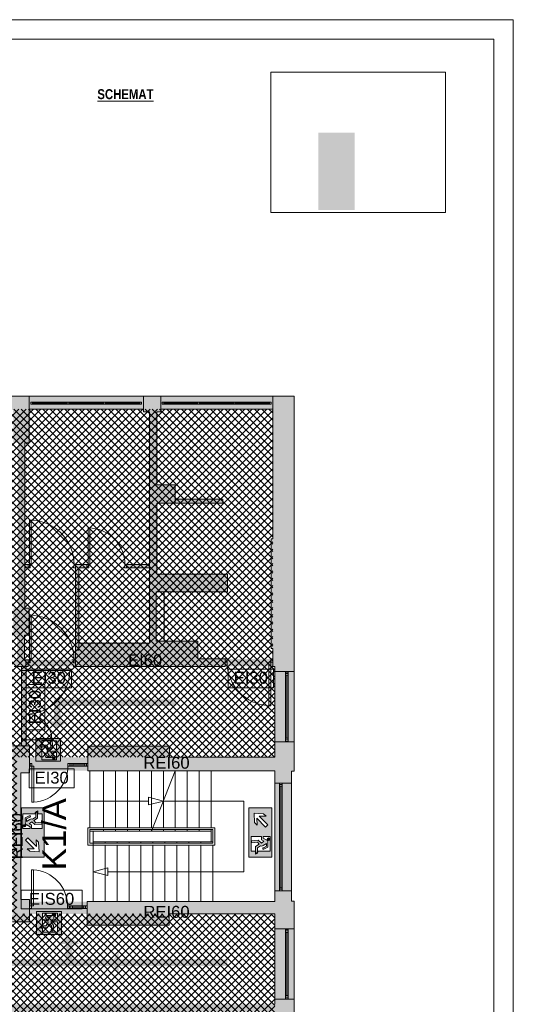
# Paper-space layout 'AP-08 STREFY POŻAROWE I EWAKUACJA - PIĘTRO 6' of a CAD drawing. Header units: millimetres. Extents: x 0 to 594, y 0 to 450.
# Tile 14 of 14: x 470 to 594, y 202 to 450. Entities that reach past the tile are written whole.
import ezdxf
from ezdxf.xclip import XClip

# ---------------------------------------------------------------- set-up
doc = ezdxf.new("R2010")
doc.units = ezdxf.units.MM
doc.header["$MEASUREMENT"] = 0
doc.header["$XCLIPFRAME"] = 0
for name, color, linetype, lineweight in [('A_Arkusz_Nr_pióra__1', 7, 'Continuous', 20), ('A_ewakuacja_Nr_pióra__4', 94, 'Continuous', 18), ('A_niewidoczne_Nr_pióra__1', 7, 'Continuous', 20), ('A_podkład_Nr_pióra__2', 8, 'Continuous', 13), ('A_ppoż proj_Nr_pióra__1', 7, 'Continuous', 20), ('A_ppoż proj_Nr_pióra__4', 94, 'Continuous', 18), ('A_ppoż proj_Nr_pióra__81', 2, 'Continuous', 5)]:
    doc.layers.add(name, color=color, linetype=linetype, lineweight=lineweight)
for name, color, linetype, lineweight, true_color in [('A_ewakuacja_Nr_pióra__104', 7, 'Continuous', 5, 0x006532), ('A_podkład_Nr_pióra__254', 7, 'Continuous', 5, 0xfdfdfd), ('A_ppoż proj_Nr_pióra__104', 7, 'Continuous', 5, 0x006532), ('A_ppoż proj_Nr_pióra__31', 7, 'Continuous', 5, 0xfecb65), ('A_ppoż proj_Nr_pióra__6', 7, 'Continuous', 13, 0x9f9fff), ('A_ppoż proj_Nr_pióra__70', 7, 'Continuous', 5, 0x65fe00)]:
    doc.layers.add(name, color=color, linetype=linetype, lineweight=lineweight, true_color=true_color)
doc.layers.add('A_podrys', color=7, linetype='Continuous')
doc.styles.add('STYL_AUTOMATYCZNY_1', font='arial.ttf')
doc.styles.add('STYL_AUTOMATYCZNY_5', font='ARIALN.TTF')
picture_1 = doc.add_image_def('image1.png', size_in_pixel=(341, 274))

# ---------------------------------------------------------------- blocks, each defined once
blk = doc.blocks.new('Rysunek_1_1', base_point=(-1569.28, -182.96))
at = {"layer": 'A_ewakuacja_Nr_pióra__104', "linetype": 'Continuous', "lineweight": 0, "true_color": 0x004c26}
h = blk.add_hatch(color=118, dxfattribs=at)
h.paths.add_polyline_path([(479.81, 262.97), (479.81, 268.72), (473.57, 268.72), (473.57, 262.97)])
h.paths.add_polyline_path([(477.62, 265.53), (477.62, 264.93), (477.15, 265.56), (477.83, 266.36), (477.7, 268.13), (477.22, 268.13), (477.36, 266.58), (476.83, 266.13), (476.24, 267.03), (474.81, 267.03), (474.93, 266.57), (475.92, 266.57), (476.48, 265.78, 0.230447), (476.44, 265.29), (476.54, 265.11), (477.03, 264.27), (476.36, 264.27), (475.97, 265.09), (475.57, 265.09), (476.08, 263.94), (477.51, 263.94, 0.414214), (477.92, 264.35), (477.92, 265.15), (478.81, 265.15), (478.81, 263.33), (475.1, 263.33), (475.1, 266.45), (474.84, 266.45), (474.66, 267.11), (475.1, 267.11), (475.1, 268.16), (478.81, 268.16), (478.81, 265.53)], flags=0)
for points in [[(477.99, 263.47, 1), (478.2, 264.09, 1)], [(470.62, 247.02, 1), (470.91, 246.43, 1)], [(532.41, 243, 1), (532.13, 243.59, 1)], [(478.19, 224.54, 1), (478.4, 223.92, 1)]]:
    blk.add_hatch(color=118, dxfattribs=at).paths.add_polyline_path(points)
h = blk.add_hatch(color=118, dxfattribs=at)
h.paths.add_polyline_path([(475.7, 251.26), (469.96, 251.26), (469.96, 245.01), (475.7, 245.01)])
h.paths.add_polyline_path([(470.31, 246.01), (470.31, 249.73), (473.44, 249.73), (473.44, 249.99, -0.24241), (474.09, 250.46), (474.09, 249.73), (475.14, 249.73), (475.14, 246.01), (472.52, 246.01), (472.52, 246.9), (471.91, 247.2), (472.55, 247.67), (473.35, 246.99), (475.11, 247.12), (475.11, 247.61), (473.56, 247.46), (473.11, 247.99), (474.02, 248.59), (474.02, 250.24, 0.304489), (473.55, 249.89), (473.55, 248.9), (472.76, 248.35, 0.230447), (472.27, 248.39), (472.09, 248.28), (471.25, 247.8), (471.25, 248.46), (472.08, 248.85, 1.14772), (471.93, 249.18), (470.92, 248.74), (470.92, 247.31, 0.414214), (471.34, 246.9), (472.13, 246.45), (472.13, 246.01)], flags=0)
h = blk.add_hatch(color=118, dxfattribs=at)
h.paths.add_polyline_path([(527.33, 251.26), (527.33, 245.01), (533.08, 245.01), (533.08, 251.26)])
h.paths.add_polyline_path([(528.74, 247.49), (528.63, 249.86), (530.99, 249.75), (531.65, 249.09), (529.88, 249.16), (532.09, 246.95), (531.52, 246.38), (529.3, 248.58), (529.38, 246.85)], flags=0)
h = blk.add_hatch(color=118, dxfattribs=at)
h.paths.add_polyline_path([(475.7, 238.76), (475.7, 245.01), (469.96, 245.01), (469.96, 238.76)])
h.paths.add_polyline_path([(474.29, 242.53), (474.4, 240.16), (472.04, 240.27), (471.39, 240.92), (473.16, 240.86), (470.95, 243.07), (471.52, 243.64), (473.73, 241.43), (473.65, 243.17)], flags=0)
h = blk.add_hatch(color=118, dxfattribs=at)
h.paths.add_polyline_path([(527.33, 238.76), (533.08, 238.76), (533.08, 245.01), (527.33, 245.01)])
h.paths.add_polyline_path([(532.72, 244.01), (532.72, 240.29), (529.6, 240.29), (529.6, 240.03, -0.24241), (528.94, 239.55), (528.94, 240.29), (527.89, 240.29), (527.89, 244), (530.52, 244), (530.52, 243.11), (531.12, 242.81), (530.49, 242.35), (529.69, 243.03), (527.93, 242.9), (527.93, 242.41), (529.47, 242.55), (529.92, 242.03), (529.02, 241.43), (529.02, 239.78, 0.304489), (529.49, 240.13), (529.49, 241.12), (530.27, 241.67, 0.230447), (530.77, 241.63), (530.94, 241.73), (531.79, 242.22), (531.79, 241.56), (530.96, 241.17, 1.14772), (531.11, 240.83), (532.11, 241.28), (532.11, 242.71, 0.414214), (531.7, 243.12), (530.9, 243.56), (530.9, 244.01)], flags=0)
h = blk.add_hatch(color=118, dxfattribs=at)
h.paths.add_polyline_path([(480.01, 225.04), (473.76, 225.04), (473.76, 219.3), (480.01, 219.3)])
h.paths.add_polyline_path([(477.81, 222.48), (479.01, 222.48), (479.01, 219.86), (475.29, 219.86), (475.29, 220.91), (474.86, 220.91), (475.03, 221.56), (475.29, 221.56), (475.29, 224.69), (479.01, 224.69), (479.01, 222.87), (478.12, 222.87), (478.12, 223.66, 0.414214), (477.71, 224.08), (476.28, 224.08), (475.77, 222.92), (476.17, 222.92), (476.56, 223.75), (477.22, 223.75), (476.73, 222.9), (476.63, 222.73, 0.230447), (476.67, 222.24), (476.12, 221.45), (475.13, 221.45), (475, 220.98), (476.43, 220.98), (477.03, 221.89), (477.55, 221.43), (477.41, 219.89), (477.9, 219.89), (478.03, 221.65), (477.35, 222.45), (477.81, 223.08)], flags=0)
at = {"layer": 'A_podkład_Nr_pióra__254', "linetype": 'Continuous', "lineweight": 5, "true_color": 0xfdfdfd}
h = blk.add_hatch(color=7, dxfattribs=at)
h.paths.add_polyline_path([(70.72, 355.07), (70.72, 268.67), (70.72, 260.47), (71.92, 260.47), (71.92, 230.27), (71.92, 228.02), (70.72, 228.02), (70.72, 203.02), (70.72, 136.57), (70.72, 133.27), (538.72, 133.27), (538.72, 199.87), (538.72, 220.67), (538.72, 227.67), (538.02, 227.67), (538.02, 230.27), (538.02, 257.47), (538.02, 260.47), (538.72, 260.47), (538.72, 267.87), (538.72, 285.57), (538.72, 288.77), (538.72, 291.37), (538.72, 319.07), (538.72, 355.07), (402.02, 355.07), (339.92, 355.07), (335.62, 355.07), (274.22, 355.07), (270.02, 355.07), (241.32, 355.07), (236.62, 355.07), (208.02, 355.07), (203.62, 355.07), (196.22, 355.07), (196.22, 351.77), (203.62, 351.77), (203.62, 351.07), (204.22, 351.07), (204.22, 343.57), (204.22, 301.67), (204.22, 294.97), (204.22, 286.87), (207.52, 286.87), (207.52, 288.57), (205.92, 288.57), (205.92, 294.97), (208.02, 294.97), (208.02, 301.67), (205.92, 301.67), (205.92, 343.57), (208.02, 343.57), (208.02, 351.07), (208.02, 351.77), (236.62, 351.77), (236.62, 351.07), (238.32, 351.07), (238.32, 292.97), (229.12, 292.97), (229.12, 290.97), (219.62, 290.97), (219.62, 288.57), (219.12, 288.57), (219.12, 286.87), (219.62, 286.87), (229.12, 286.87), (238.32, 286.87), (249.02, 286.87), (258.52, 286.87), (259.02, 286.87), (259.02, 288.67), (258.52, 288.67), (258.52, 290.97), (249.02, 290.97), (249.02, 292.97), (239.82, 292.97), (239.82, 351.07), (241.32, 351.07), (241.32, 351.77), (270.02, 351.77), (270.02, 351.07), (270.02, 343.07), (270.52, 343.07), (270.52, 301.67), (270.02, 301.67), (270.02, 294.87), (271.22, 294.87), (271.22, 288.67), (270.62, 288.67), (270.62, 286.87), (273.62, 286.87), (273.62, 288.67), (272.92, 288.67), (272.92, 294.87), (273.92, 294.87), (273.92, 301.67), (273.32, 301.67), (273.32, 343.07), (273.92, 343.07), (273.92, 351.07), (274.22, 351.07), (274.22, 351.77), (302.82, 351.77), (302.82, 351.07), (304.32, 351.07), (304.32, 293.07), (296.22, 293.07), (296.22, 291.37), (286.72, 291.37), (286.72, 288.67), (285.22, 288.67), (285.22, 286.87), (286.72, 286.87), (296.22, 286.87), (307.32, 286.87), (315.42, 286.87), (324.92, 286.87), (324.92, 291.37), (315.42, 291.37), (315.42, 293.07), (307.32, 293.07), (306.02, 293.07), (306.02, 351.07), (307.02, 351.07), (307.02, 351.77), (335.62, 351.77), (335.62, 351.07), (336.12, 351.07), (336.12, 343.57), (336.82, 343.57), (336.82, 301.67), (336.12, 301.67), (336.12, 294.87), (337.22, 294.87), (337.22, 288.57), (336.52, 288.57), (336.52, 286.87), (339.42, 286.87), (339.42, 288.57), (339.02, 288.57), (339.02, 294.87), (339.92, 294.87), (339.92, 301.67), (339.52, 301.67), (339.52, 343.57), (339.92, 343.57), (339.92, 351.07), (339.92, 351.77), (368.52, 351.77), (368.52, 351.07), (370.42, 351.07), (370.42, 338.67), (370.42, 293.37), (361.32, 293.37), (361.32, 291.97), (351.82, 291.97), (351.82, 288.57), (351.02, 288.57), (351.02, 286.87), (351.82, 286.87), (361.32, 286.87), (372.32, 286.87), (372.32, 287.07), (401.92, 287.07), (401.92, 286.87), (405.82, 286.87), (405.82, 288.57), (404.22, 288.57), (404.22, 294.77), (406.32, 294.77), (406.32, 301.57), (404.22, 301.57), (404.22, 339.67), (406.32, 339.67), (406.32, 351.07), (406.32, 351.77), (434.92, 351.77), (434.92, 351.07), (436.12, 351.07), (436.12, 293.17), (426.62, 293.17), (426.62, 290.97), (417.12, 290.97), (417.12, 288.57), (416.82, 288.57), (416.82, 286.87), (417.12, 286.87), (426.62, 286.87), (437.72, 286.87), (445.82, 286.87), (455.32, 286.87), (456.52, 286.87), (456.52, 288.57), (455.32, 288.57), (455.32, 290.97), (445.82, 290.97), (445.82, 292.77), (437.72, 292.77), (437.72, 293.17), (437.72, 351.07), (439.22, 351.07), (439.22, 351.77), (467.82, 351.77), (467.82, 351.07), (467.92, 351.07), (467.92, 343.27), (469.12, 343.27), (469.12, 301.57), (467.92, 301.57), (467.92, 294.77), (468.92, 294.77), (468.92, 288.57), (468.12, 288.57), (468.12, 286.87), (471.02, 286.87), (471.62, 286.87), (471.62, 288.57), (471.02, 288.57), (470.72, 288.57), (470.72, 294.77), (471.92, 294.77), (471.92, 301.57), (470.82, 301.57), (470.82, 311.77), (471.62, 311.77), (471.62, 312.57), (470.82, 312.57), (470.82, 343.27), (471.92, 343.27), (471.92, 351.07), (471.92, 351.77), (500.72, 351.77), (500.72, 351.07), (502.22, 351.07), (502.22, 312.57), (496.42, 312.57), (496.42, 311.77), (502.22, 311.77), (502.22, 310.17), (502.22, 292.77), (484.42, 292.77), (484.42, 311.77), (486.42, 311.77), (486.42, 312.57), (483.62, 312.57), (483.62, 311.77), (483.62, 290.97), (483.62, 286.87), (493.12, 286.87), (503.92, 286.87), (533.32, 286.87), (533.82, 286.87), (533.82, 285.57), (533.82, 267.87), (533.82, 263.97), (507.32, 263.97), (507.32, 266.77), (486.72, 266.77), (486.72, 260.57), (507.32, 260.57), (533.82, 260.57), (533.82, 260.47), (533.82, 257.47), (533.82, 230.27), (533.82, 227.67), (533.82, 227.57), (507.22, 227.57), (486.52, 227.57), (486.52, 226.47), (486.42, 226.47), (486.42, 225.87), (486.52, 225.87), (486.52, 221.67), (507.22, 221.67), (507.22, 224.47), (533.82, 224.47), (533.82, 220.67), (533.82, 201.67), (533.22, 201.67), (533.22, 199.87), (533.32, 199.87), (533.32, 161.27), (532.82, 161.27), (532.82, 159.67), (533.32, 159.67), (533.32, 136.57), (505.22, 136.57), (505.22, 137.27), (504.02, 137.27), (504.02, 159.67), (507.52, 159.67), (507.52, 163.77), (504.02, 163.77), (504.02, 177.17), (522.22, 177.17), (522.22, 191.27), (522.22, 199.87), (522.22, 201.67), (514.12, 201.67), (504.02, 201.67), (493.22, 201.67), (483.72, 201.67), (482.62, 201.67), (482.62, 199.87), (483.72, 199.87), (483.72, 197.17), (493.22, 197.17), (493.22, 195.57), (502.02, 195.57), (502.02, 137.27), (500.42, 137.27), (500.42, 136.57), (472.12, 136.57), (472.12, 137.27), (471.82, 137.27), (471.82, 145.07), (470.72, 145.07), (470.72, 186.87), (471.82, 186.87), (471.82, 193.67), (470.72, 193.67), (470.72, 199.87), (471.02, 199.87), (471.02, 201.67), (468.32, 201.67), (468.32, 199.87), (469.12, 199.87), (469.12, 193.67), (468.02, 193.67), (468.02, 186.87), (469.12, 186.87), (469.12, 145.07), (468.02, 145.07), (468.02, 137.27), (467.82, 137.27), (467.82, 136.57), (439.22, 136.57), (439.22, 137.27), (437.52, 137.27), (437.52, 195.57), (446.32, 195.57), (446.32, 197.17), (455.82, 197.17), (455.82, 199.87), (456.72, 199.87), (456.72, 201.67), (455.82, 201.67), (446.32, 201.67), (435.92, 201.67), (426.62, 201.67), (416.42, 201.67), (416.32, 201.67), (416.32, 199.87), (416.42, 199.87), (416.42, 197.17), (416.42, 195.67), (417.12, 195.67), (417.12, 197.17), (426.62, 197.17), (426.62, 195.67), (435.82, 195.67), (435.82, 137.27), (434.72, 137.27), (434.72, 136.57), (406.12, 136.57), (406.12, 137.27), (405.82, 137.27), (405.82, 145.27), (404.72, 145.27), (404.72, 186.87), (405.62, 186.87), (405.62, 193.67), (404.52, 193.67), (404.52, 199.87), (405.32, 199.87), (405.32, 201.67), (401.72, 201.67), (401.72, 199.87), (403.52, 199.87), (403.52, 193.67), (401.72, 193.67), (401.72, 186.87), (402.92, 186.87), (402.92, 145.27), (401.82, 145.27), (401.82, 137.27), (401.52, 137.27), (401.52, 136.57), (372.92, 136.57), (372.92, 137.27), (371.32, 137.27), (371.32, 174.97), (375.32, 174.97), (375.32, 175.97), (371.32, 175.97), (371.32, 195.67), (384.92, 195.67), (384.92, 175.97), (383.32, 175.97), (383.32, 174.97), (386.42, 174.97), (386.42, 178.97), (391.02, 178.97), (391.02, 174.97), (391.82, 174.97), (391.82, 179.77), (386.42, 179.77), (386.42, 195.27), (390.12, 195.27), (390.12, 201.67), (386.42, 201.67), (369.62, 201.67), (361.02, 201.67), (351.52, 201.67), (350.72, 201.67), (350.72, 199.87), (351.52, 199.87), (351.52, 197.17), (361.02, 197.17), (361.02, 195.17), (369.62, 195.17), (369.62, 137.27), (368.42, 137.27), (368.42, 136.57), (339.82, 136.57), (339.82, 137.27), (339.62, 137.27), (339.62, 145.27), (339.12, 145.27), (339.12, 187.17), (339.62, 187.17), (339.62, 193.97), (338.52, 193.97), (338.52, 199.87), (339.12, 199.87), (339.12, 201.67), (336.22, 201.67), (336.22, 199.87), (337.02, 199.87), (337.02, 193.97), (336.02, 193.97), (336.02, 187.17), (336.62, 187.17), (336.62, 145.27), (336.02, 145.27), (336.02, 137.27), (335.72, 137.27), (335.72, 136.57), (307.12, 136.57), (307.12, 137.27), (305.52, 137.27), (305.52, 195.07), (314.82, 195.07), (314.82, 197.17), (324.32, 197.17), (324.32, 199.87), (324.62, 199.87), (324.62, 201.67), (324.32, 201.67), (314.82, 201.67), (303.92, 201.67), (295.52, 201.67), (286.02, 201.67), (284.92, 201.67), (284.92, 199.87), (286.02, 199.87), (286.02, 196.97), (295.52, 196.97), (295.52, 194.87), (303.92, 194.87), (303.92, 137.27), (302.72, 137.27), (302.72, 136.57), (274.12, 136.57), (274.12, 137.27), (273.82, 137.27), (273.82, 145.27), (273.27, 145.27), (273.27, 187.17), (273.77, 187.17), (273.77, 193.97), (272.67, 193.97), (272.67, 199.87), (273.32, 199.87), (273.32, 201.67), (271.67, 201.67), (270.92, 201.67), (270.92, 199.77), (271.27, 199.77), (271.27, 193.97), (270.17, 193.97), (270.17, 187.17), (270.77, 187.17), (270.77, 145.27), (270.22, 145.27), (270.22, 137.27), (269.72, 137.27), (269.72, 136.57), (241.12, 136.57), (241.12, 137.27), (240.12, 137.27), (240.12, 195.37), (249.62, 195.37), (249.62, 197.27), (259.12, 197.27), (259.12, 199.77), (259.32, 199.77), (259.32, 201.67), (259.12, 201.67), (249.62, 201.67), (237.42, 201.67), (237.42, 195.37), (238.32, 195.37), (238.32, 137.27), (236.72, 137.27), (236.72, 136.57), (207.82, 136.57), (207.82, 137.27), (207.82, 145.27), (205.72, 145.27), (205.72, 187.17), (207.82, 187.17), (207.82, 193.27), (217.02, 193.27), (217.02, 197.27), (226.52, 197.27), (226.52, 201.67), (217.02, 201.67), (204.02, 201.67), (196.62, 201.67), (196.62, 196.17), (182.02, 196.17), (182.02, 195.47), (196.62, 195.47), (204.02, 195.47), (204.02, 187.17), (204.02, 168.57), (199.02, 168.57), (199.02, 166.97), (204.02, 166.97), (204.02, 145.27), (204.02, 137.27), (203.52, 137.27), (203.52, 136.57), (174.92, 136.57), (174.92, 137.27), (173.62, 137.27), (173.62, 140.27), (172.02, 140.27), (172.02, 137.27), (170.52, 137.27), (170.52, 136.57), (141.92, 136.57), (141.92, 137.27), (141.62, 137.27), (141.62, 145.07), (140.52, 145.07), (140.52, 178.47), (160.72, 178.47), (160.72, 195.27), (160.72, 200.07), (170.42, 200.07), (170.42, 197.97), (172.02, 197.97), (172.02, 166.37), (172.02, 149.27), (173.62, 149.27), (173.62, 166.37), (174.02, 166.37), (174.02, 201.67), (170.42, 201.67), (160.72, 201.67), (149.02, 201.67), (128.32, 201.67), (126.42, 201.67), (122.22, 201.67), (112.37, 201.67), (89.22, 201.67), (89.22, 195.67), (99.82, 195.67), (99.82, 166.57), (76.12, 166.57), (76.12, 200.07), (80.42, 200.07), (80.42, 201.67), (76.12, 201.67), (76.12, 203.02), (76.12, 224.07), (102.82, 224.07), (102.82, 221.17), (110.47, 221.17), (120.17, 221.17), (120.17, 224.07), (123.17, 224.07), (123.17, 227.77), (120.17, 227.77), (110.47, 227.77), (102.82, 227.77), (76.12, 227.77), (76.12, 228.02), (76.12, 230.27), (76.12, 260.47), (76.12, 260.57), (123.02, 260.57), (123.02, 262.07), (123.17, 262.07), (123.17, 262.67), (123.02, 262.67), (123.02, 264.27), (76.12, 264.27), (76.12, 268.67), (76.12, 293.87), (76.87, 293.87), (76.87, 295.77), (76.12, 295.77), (76.12, 351.77), (104.72, 351.77), (104.72, 351.07), (106.82, 351.07), (106.82, 322.07), (102.13, 322.07), (101.27, 321.21), (101.83, 320.64), (102.46, 321.27), (106.82, 321.27), (106.82, 319.67), (108.32, 319.67), (121.02, 319.67), (121.82, 319.67), (121.82, 320.47), (108.32, 320.47), (108.32, 351.07), (109.42, 351.07), (109.42, 351.77), (138.02, 351.77), (138.02, 344.57), (135.32, 344.57), (135.32, 302.87), (135.32, 293.87), (154.32, 293.87), (154.52, 293.87), (155.42, 293.87), (155.42, 295.57), (154.52, 295.57), (154.32, 295.57), (154.32, 302.87), (136.32, 302.87), (136.32, 343.57), (138.02, 343.57), (142.52, 343.57), (142.52, 351.07), (142.52, 351.77), (170.92, 351.77), (170.92, 351.07), (172.12, 351.07), (172.12, 301.57), (167.42, 301.57), (167.42, 295.57), (167.32, 295.57), (167.32, 293.87), (167.42, 293.87), (167.42, 293.67), (169.32, 293.67), (169.32, 286.57), (169.32, 281.97), (170.52, 281.97), (170.52, 286.57), (174.22, 286.57), (174.22, 293.67), (185.22, 293.67), (185.22, 299.47), (174.22, 299.47), (174.22, 301.57), (174.22, 351.07), (175.22, 351.07), (175.22, 355.07), (172.72, 355.07), (170.92, 355.07)])
h.paths.add_polyline_path([(104.62, 136.57), (76.12, 136.57), (76.12, 165.57), (99.82, 165.57), (99.82, 161.37), (101.42, 161.37), (101.42, 195.67), (112.37, 195.67), (112.37, 200.07), (122.22, 200.07), (122.22, 196.37), (125.82, 196.37), (125.82, 191.27), (122.22, 191.27), (122.22, 185.07), (138.92, 185.07), (138.92, 145.07), (137.82, 145.07), (137.82, 137.27), (137.82, 136.57), (109.32, 136.57), (109.32, 137.27), (104.62, 137.27)], flags=0)
h.paths.add_polyline_path([(137.82, 191.27), (126.42, 191.27), (126.42, 196.37), (126.42, 198.57), (128.32, 198.57), (128.32, 200.47), (149.02, 200.47), (149.02, 195.27), (159.52, 195.27), (159.52, 183.47), (140.52, 183.47), (140.52, 185.07), (140.52, 187.22), (141.52, 187.22), (141.52, 194.12), (139.52, 194.12), (137.82, 194.12)], flags=0)
h.paths.add_polyline_path([(401.92, 287.67), (372.32, 287.67), (372.32, 338.67), (373.22, 338.67), (373.22, 339.67), (400.92, 339.67), (401.92, 339.67), (401.92, 301.57), (401.92, 294.77)], flags=0)
h.paths.add_polyline_path([(503.92, 293.27), (503.92, 305.67), (520.82, 305.67), (521.92, 305.67), (521.92, 310.17), (504.12, 310.17), (504.12, 328.07), (508.72, 328.07), (520.72, 328.07), (520.72, 329.07), (508.72, 329.07), (508.72, 332.67), (504.12, 332.67), (504.12, 351.07), (505.12, 351.07), (505.12, 351.77), (533.32, 351.77), (533.32, 319.07), (532.92, 319.07), (532.92, 291.37), (533.32, 291.37), (533.32, 288.77), (514.42, 288.77), (514.42, 293.27)], flags=0)
h.paths.add_polyline_path([(504.02, 183.47), (504.02, 195.57), (504.02, 195.67), (513.32, 195.67), (513.32, 199.87), (521.32, 199.87), (521.32, 191.27), (521.32, 183.47)], flags=0)
blk.add_hatch(color=7, dxfattribs=at).paths.add_polyline_path([(430.22, 265.17), (431.92, 265.17), (431.92, 262.37), (433.52, 262.37), (433.52, 259.67), (448.52, 259.67), (448.52, 247.47), (448.52, 243.27), (448.52, 228.87), (436.32, 228.87), (436.32, 224.07), (431.02, 224.07), (431.02, 222.47), (436.32, 222.47), (450.72, 222.47), (459.72, 222.47), (459.72, 224.57), (450.72, 224.57), (450.72, 243.27), (453.82, 243.27), (467.72, 243.27), (467.72, 228.07), (467.72, 224.57), (467.72, 222.47), (472.02, 222.47), (472.02, 228.07), (469.82, 228.07), (469.82, 260.07), (472.02, 260.07), (472.02, 266.87), (467.72, 266.87), (467.72, 264.97), (467.72, 260.07), (467.72, 244.97), (453.82, 244.97), (453.82, 247.47), (450.02, 247.47), (450.02, 264.97), (458.72, 264.97), (458.72, 266.87), (448.52, 266.87), (433.52, 266.87), (431.92, 266.87), (430.22, 266.87)])
at = {"layer": 'A_ppoż proj_Nr_pióra__104', "linetype": 'Continuous', "lineweight": 5, "true_color": 0x006532}
for points in [[(476.39, 273.02), (479.01, 271.21), (481.63, 273.02), (479.86, 273.02), (479.86, 276.92), (509.01, 276.92), (509.01, 278.62), (478.16, 278.62), (478.16, 276.92), (478.16, 273.02)], [(484.54, 216.92), (481.92, 218.72), (479.3, 216.92), (481.07, 216.92), (481.07, 213.02), (430.75, 213.02), (430.75, 211.32), (494.77, 211.32), (494.77, 213.02), (482.77, 213.02), (482.77, 216.92)], [(521.84, 211.32), (521.84, 213.02), (494.44, 213.02), (494.44, 214.78), (492.63, 212.17), (494.44, 209.55), (494.44, 211.32)]]:
    blk.add_hatch(color=128, dxfattribs=at).paths.add_polyline_path(points)
at = {"layer": 'A_ppoż proj_Nr_pióra__31', "linetype": 'Continuous', "lineweight": 5, "true_color": 0xfecb65}
h = blk.add_hatch(dxfattribs=at)
h.set_pattern_fill('bloczki_betonowe_0001', color=31, style=0, pattern_type=2)
h.set_pattern_definition([(45, (-1569.2778, -182.9554), (-0.9192388, 0.9192388), []), (135, (-1569.2778, -182.9554), (0.9192388, 0.9192388), [])])
h.paths.add_polyline_path([(205.72, 136.57), (533.82, 136.57), (533.82, 224.47), (468.82, 224.47), (468.82, 263.97), (533.82, 263.97), (533.82, 286.87), (533.32, 286.87), (533.32, 351.77), (205.92, 351.77), (205.92, 266.87), (246.22, 266.87), (246.22, 221.87), (216.17, 221.87), (216.17, 201.67), (205.72, 201.67)])
at = {"layer": 'A_ppoż proj_Nr_pióra__4', "linetype": 'Continuous', "lineweight": 0, "true_color": 0x002000}
for points in [[(538.72, 263.97), (467.72, 263.97), (467.72, 260.57), (538.72, 260.57)], [(467.72, 260.57), (467.72, 227.57), (469.82, 227.57), (469.82, 260.57)], [(538.72, 227.57), (467.72, 227.57), (467.72, 224.47), (538.72, 224.47)]]:
    blk.add_hatch(color=98, dxfattribs=at).paths.add_polyline_path(points)
at = {"layer": 'A_ppoż proj_Nr_pióra__70', "linetype": 'Continuous', "lineweight": 0, "true_color": 0x193f00}
for points in [[(468.82, 286.87), (538.72, 286.87), (538.72, 288.57), (468.82, 288.57)], [(469.98, 286.87), (469.98, 263.67), (471.13, 263.67), (471.13, 286.87)]]:
    blk.add_hatch(color=88, dxfattribs=at).paths.add_polyline_path(points)
at = {"layer": 'A_ppoż proj_Nr_pióra__81', "linetype": 'Continuous', "lineweight": 0, "true_color": 0x3f3f00}
for points in [[(401.12, 222.47), (469.82, 222.47), (469.82, 224.07), (401.12, 224.07)], [(216.82, 199.87), (538.72, 199.87), (538.72, 201.67), (216.82, 201.67)]]:
    blk.add_hatch(color=48, dxfattribs=at).paths.add_polyline_path(points)
at = {"layer": 'A_ewakuacja_Nr_pióra__4', "color": 94, "linetype": 'Continuous', "lineweight": 18, "flags": 128}
for points in [[(479.81, 268.72), (473.57, 268.72), (473.57, 262.97), (479.81, 262.97)], [(479.81, 262.97), (479.81, 268.72)], [(469.96, 245.01), (469.96, 251.26), (475.7, 251.26), (475.7, 245.01)], [(527.33, 245.01), (527.33, 251.26), (533.08, 251.26), (533.08, 245.01)], [(475.7, 245.01), (475.7, 238.76), (469.96, 238.76), (469.96, 245.01)], [(533.08, 245.01), (533.08, 238.76), (527.33, 238.76), (527.33, 245.01)], [(480.01, 219.3), (473.76, 219.3), (473.76, 225.04), (480.01, 225.04)], [(480.01, 225.04), (480.01, 219.3)]]:
    blk.add_lwpolyline(points, dxfattribs=at)
for points in [[(478.81, 268.16), (478.81, 265.53), (477.62, 265.53), (477.62, 264.93), (477.15, 265.56), (477.83, 266.36), (477.7, 268.13), (477.22, 268.13), (477.36, 266.58), (476.83, 266.13), (476.24, 267.03), (474.81, 267.03), (474.93, 266.57), (475.92, 266.57), (476.48, 265.78, 0.230447), (476.44, 265.29), (476.54, 265.11), (477.03, 264.27), (476.36, 264.27), (475.97, 265.09), (475.57, 265.09), (476.08, 263.94), (477.51, 263.94, 0.414214), (477.92, 264.35), (477.92, 265.15), (478.81, 265.15), (478.81, 263.33), (475.1, 263.33), (475.1, 266.45), (474.84, 266.45), (474.66, 267.11), (475.1, 267.11), (475.1, 268.16)], [(475.14, 246.01), (472.52, 246.01), (472.52, 246.9), (471.91, 247.2), (472.55, 247.67), (473.35, 246.99), (475.11, 247.12), (475.11, 247.61), (473.56, 247.46), (473.11, 247.99), (474.02, 248.59), (474.02, 250.24, 0.304489), (473.55, 249.89), (473.55, 248.9), (472.76, 248.35, 0.230447), (472.27, 248.39), (472.09, 248.28), (471.25, 247.8), (471.25, 248.46), (472.08, 248.85, 1.14772), (471.93, 249.18), (470.92, 248.74), (470.92, 247.31, 0.414214), (471.34, 246.9), (472.13, 246.45), (472.13, 246.01), (470.31, 246.01), (470.31, 249.73), (473.44, 249.73), (473.44, 249.99, -0.24241), (474.09, 250.46), (474.09, 249.73), (475.14, 249.73)], [(527.89, 244), (530.52, 244), (530.52, 243.11), (531.12, 242.81), (530.49, 242.35), (529.69, 243.03), (527.93, 242.9), (527.93, 242.41), (529.47, 242.55), (529.92, 242.03), (529.02, 241.43), (529.02, 239.78, 0.304489), (529.49, 240.13), (529.49, 241.12), (530.27, 241.67, 0.230447), (530.77, 241.63), (530.94, 241.73), (531.79, 242.22), (531.79, 241.56), (530.96, 241.17, 1.14772), (531.11, 240.83), (532.11, 241.28), (532.11, 242.71, 0.414214), (531.7, 243.12), (530.9, 243.56), (530.9, 244.01), (532.72, 244.01), (532.72, 240.29), (529.6, 240.29), (529.6, 240.03, -0.24241), (528.94, 239.55), (528.94, 240.29), (527.89, 240.29)], [(479.01, 219.86), (479.01, 222.48), (477.81, 222.48), (477.81, 223.08), (477.35, 222.45), (478.03, 221.65), (477.9, 219.89), (477.41, 219.89), (477.55, 221.43), (477.03, 221.89), (476.43, 220.98), (475, 220.98), (475.13, 221.45), (476.12, 221.45), (476.67, 222.24, -0.230447), (476.63, 222.73), (476.73, 222.9), (477.22, 223.75), (476.56, 223.75), (476.17, 222.92), (475.77, 222.92), (476.28, 224.08), (477.71, 224.08, -0.414214), (478.12, 223.66), (478.12, 222.87), (479.01, 222.87), (479.01, 224.69), (475.29, 224.69), (475.29, 221.56), (475.03, 221.56), (474.86, 220.91), (475.29, 220.91), (475.29, 219.86)]]:
    blk.add_lwpolyline(points, format="xyb", close=True, dxfattribs=at)
for points in [[(531.52, 246.38), (532.09, 246.95), (529.88, 249.16), (531.65, 249.09), (530.99, 249.75), (528.63, 249.86), (528.74, 247.49), (529.38, 246.85), (529.3, 248.58)], [(471.52, 243.64), (470.95, 243.07), (473.16, 240.86), (471.39, 240.92), (472.04, 240.27), (474.4, 240.16), (474.29, 242.53), (473.65, 243.17), (473.73, 241.43)]]:
    blk.add_lwpolyline(points, close=True, dxfattribs=at)
at = {"layer": 'A_ewakuacja_Nr_pióra__4', "color": 94, "linetype": 'Continuous', "lineweight": 18}
for centre in [(478.1, 263.78), (470.77, 246.73), (532.27, 243.29), (478.29, 224.23)]:
    blk.add_circle(centre, 0.328, dxfattribs=at)
at = {"layer": 'A_podkład_Nr_pióra__2', "color": 8, "linetype": 'Continuous', "lineweight": 13}
for p, q in [((533.32, 355.07), (402.02, 355.07)), ((471.92, 343.27), (471.92, 355.07)), ((500.22, 353.57), (472.32, 353.57)), ((472.32, 353.57), (472.32, 353.07)), ((472.32, 353.07), (500.22, 353.07)), ((472.72, 353.57), (472.72, 353.07)), ((472.72, 353.32), (481.49, 353.32)), ((481.49, 353.57), (481.49, 353.07)), ((481.89, 353.57), (481.89, 353.07)), ((481.89, 353.32), (490.65, 353.32)), ((490.65, 353.57), (490.65, 353.07)), ((491.05, 353.57), (491.05, 353.07)), ((491.05, 353.32), (499.82, 353.32)), ((499.82, 353.57), (499.82, 353.07)), ((500.22, 353.07), (500.22, 353.57)), ((500.72, 355.07), (500.72, 351.07)), ((505.12, 351.07), (505.12, 355.07)), ((532.92, 353.57), (505.42, 353.57)), ((505.42, 353.57), (505.42, 353.07)), ((505.42, 353.07), (532.92, 353.07)), ((505.82, 353.57), (505.82, 353.07)), ((505.82, 353.32), (514.45, 353.32)), ((514.45, 353.57), (514.45, 353.07)), ((514.85, 353.57), (514.85, 353.07)), ((514.85, 353.32), (523.49, 353.32)), ((523.49, 353.57), (523.49, 353.07)), ((523.89, 353.57), (523.89, 353.07)), ((523.89, 353.32), (532.52, 353.32)), ((532.52, 353.57), (532.52, 353.07)), ((532.92, 353.07), (532.92, 353.57)), ((533.32, 319.07), (533.32, 355.07)), ((533.32, 355.07), (538.72, 355.07)), ((538.72, 260.47), (538.72, 355.07)), ((471.92, 351.77), (500.72, 351.77)), ((500.72, 351.07), (502.22, 351.07)), ((502.22, 351.07), (502.22, 301.13)), ((504.12, 351.07), (505.12, 351.07)), ((504.12, 340.18), (504.12, 351.07)), ((505.12, 351.77), (533.32, 351.77)), ((470.82, 343.27), (471.92, 343.27)), ((470.82, 301.57), (470.82, 343.27)), ((504.12, 334.18), (504.12, 340.18)), ((504.12, 332.67), (504.12, 334.18)), ((508.72, 332.67), (504.12, 332.67)), ((508.72, 328.07), (508.72, 332.67)), ((504.12, 310.17), (504.12, 328.07)), ((504.12, 328.07), (510.65, 328.07)), ((472, 323.81), (472, 312.17)), ((472.4, 323.81), (472, 323.81)), ((472.4, 312.57), (472.4, 323.81)), ((486.8, 321.81), (486.8, 312.17)), ((487.2, 321.81), (486.8, 321.81)), ((487.2, 312.57), (487.2, 321.81)), ((532.92, 319.07), (532.92, 291.37)), ((533.32, 319.07), (532.92, 319.07)), ((471.62, 312.57), (472.4, 312.57)), ((471.62, 312.57), (471.62, 311.77)), ((472.12, 311.77), (471.62, 311.77)), ((472, 312.17), (472.12, 312.17)), ((472.12, 312.17), (472.12, 311.77)), ((483.12, 311.77), (483.12, 312.17)), ((483.12, 312.17), (483.24, 312.17)), ((483.62, 311.77), (483.12, 311.77)), ((483.24, 312.17), (483.24, 312.57)), ((483.24, 312.57), (483.62, 312.57)), ((483.62, 312.57), (483.62, 311.77)), ((486.42, 312.57), (487.2, 312.57)), ((486.42, 312.57), (486.42, 311.77)), ((486.92, 311.77), (486.42, 311.77)), ((486.8, 312.17), (486.92, 312.17)), ((486.92, 312.17), (486.92, 311.77)), ((495.92, 311.77), (495.92, 312.17)), ((495.92, 312.17), (496.04, 312.17)), ((496.42, 311.77), (495.92, 311.77)), ((496.04, 312.17), (496.04, 312.57)), ((496.04, 312.57), (496.42, 312.57)), ((496.42, 312.57), (496.42, 311.77)), ((521.92, 310.17), (504.12, 310.17)), ((521.92, 305.67), (521.92, 310.17)), ((503.92, 293.27), (503.92, 305.67)), ((522.02, 305.67), (503.92, 305.67)), ((505.92, 293.27), (505.92, 305.67)), ((471.92, 301.57), (470.82, 301.57)), ((471.92, 294.77), (471.92, 301.57)), ((502.22, 301.13), (502.22, 295.13)), ((472, 299.81), (472, 288.17)), ((472.4, 299.81), (472, 299.81)), ((472.4, 288.57), (472.4, 299.81)), ((470.72, 294.77), (471.92, 294.77)), ((470.72, 288.57), (470.72, 294.77)), ((502.22, 295.13), (502.22, 292.77)), ((507.28, 293.27), (503.92, 293.27)), ((507.28, 293.27), (511.06, 293.27)), ((514.42, 293.27), (511.06, 293.27)), ((514.42, 288.77), (514.42, 293.27)), ((484.42, 290.97), (483.62, 290.97)), ((483.62, 290.97), (483.62, 288.57)), ((502.22, 292.77), (484.42, 292.77)), ((532.92, 291.37), (533.32, 291.37)), ((533.32, 286.87), (533.32, 291.37)), ((470.72, 288.57), (471.82, 288.57)), ((471.62, 288.57), (471.62, 287.77)), ((471.82, 288.57), (472.4, 288.57)), ((472, 288.17), (472.12, 288.17)), ((472.12, 288.17), (472.12, 287.77)), ((483.62, 288.57), (482.62, 288.57)), ((483.12, 287.77), (483.12, 288.17)), ((483.12, 288.17), (483.24, 288.17)), ((483.24, 288.17), (483.24, 288.57)), ((483.62, 288.57), (483.62, 287.77)), ((514.62, 288.77), (514.42, 288.77)), ((521.82, 288.77), (514.62, 288.77)), ((521.32, 286.87), (521.32, 288.77)), ((521.82, 287.97), (521.82, 288.77)), ((532.82, 288.77), (532.82, 276.98)), ((532.82, 288.77), (533.32, 288.77)), ((468.12, 286.87), (471.62, 286.87)), ((469.98, 286.87), (469.98, 266.77)), ((471.13, 286.87), (469.98, 286.87)), ((471.13, 285.87), (469.98, 285.87)), ((471.13, 286.87), (471.13, 266.77)), ((471.13, 285.87), (482.13, 285.87)), ((471.62, 287.77), (471.62, 286.87)), ((472.12, 287.77), (471.62, 287.77)), ((483.02, 286.87), (503.92, 286.87)), ((483.62, 287.77), (483.12, 287.77)), ((483.62, 287.77), (483.62, 286.87)), ((503.92, 286.87), (514.42, 286.87)), ((514.42, 286.87), (521.32, 286.87)), ((521.82, 287.97), (521.32, 287.97)), ((532.32, 287.97), (532.32, 276.98)), ((533.32, 287.97), (532.32, 287.97)), ((533.32, 286.87), (533.82, 286.87)), ((533.82, 286.87), (533.82, 263.97)), ((533.82, 285.57), (538.72, 285.57)), ((536.54, 285.47), (536.54, 267.97)), ((537.22, 285.47), (536.54, 285.47)), ((537.22, 285.07), (536.54, 285.07)), ((536.54, 284.67), (537.22, 284.67)), ((536.88, 284.67), (536.88, 268.77)), ((537.22, 267.97), (537.22, 285.47)), ((532.82, 276.98), (532.32, 276.98)), ((469.98, 268.37), (471.13, 268.37)), ((471.13, 268.37), (477.63, 268.37)), ((536.54, 268.77), (537.22, 268.77)), ((537.22, 268.37), (536.54, 268.37)), ((472.02, 266.87), (467.72, 266.87)), ((472.02, 260.07), (472.02, 266.87)), ((507.32, 266.77), (486.72, 266.77)), ((486.72, 266.77), (486.72, 260.57)), ((507.32, 263.97), (507.32, 266.77)), ((533.82, 267.87), (538.72, 267.87)), ((536.54, 267.97), (537.22, 267.97)), ((533.82, 263.97), (507.32, 263.97)), ((472.57, 262.37), (472.07, 262.37)), ((472.07, 262.37), (472.07, 261.77)), ((472.07, 261.77), (473.07, 261.77)), ((472.12, 262.37), (472.12, 261.77)), ((472.57, 252.67), (472.57, 262.37)), ((473.07, 261.77), (473.07, 252.67)), ((481.67, 262.37), (486.72, 262.37)), ((481.67, 261.77), (481.67, 262.37)), ((486.72, 261.77), (481.67, 261.77)), ((482.12, 261.77), (482.12, 262.37)), ((482.17, 262.37), (482.17, 261.77)), ((482.52, 261.77), (482.52, 262.37)), ((482.92, 262.37), (482.92, 261.77)), ((482.92, 262.07), (485.92, 262.07)), ((485.92, 262.37), (485.92, 261.77)), ((486.32, 261.77), (486.32, 262.37)), ((469.82, 228.07), (469.82, 260.07)), ((469.82, 260.07), (472.02, 260.07)), ((486.72, 260.57), (533.82, 260.57)), ((487.22, 260.52), (487.22, 246.22)), ((490.64, 260.57), (490.64, 246.22)), ((493.66, 260.57), (493.66, 246.22)), ((496.68, 260.57), (496.68, 246.22)), ((499.7, 260.57), (499.7, 246.22)), ((502.72, 260.57), (502.72, 246.22)), ((502.72, 245.32), (508.76, 260.57)), ((505.74, 260.57), (505.74, 246.22)), ((508.76, 260.57), (508.76, 246.22)), ((511.78, 260.57), (511.78, 246.22)), ((514.8, 260.57), (514.8, 246.22)), ((517.82, 246.22), (517.82, 260.57)), ((533.82, 260.57), (533.82, 227.57)), ((538.02, 227.67), (538.02, 260.47)), ((538.02, 260.47), (538.72, 260.47)), ((533.82, 257.47), (538.02, 257.47)), ((535.02, 257.47), (535.02, 230.27)), ((535.02, 257.07), (535.7, 257.07)), ((535.7, 256.67), (535.02, 256.67)), ((535.36, 231.07), (535.36, 256.67)), ((535.7, 230.27), (535.7, 257.47)), ((505.74, 252.94), (502.01, 253.94)), ((502.01, 251.94), (502.01, 253.94)), ((472.57, 252.67), (473.07, 252.67)), ((487.22, 252.94), (502.01, 252.94)), ((505.74, 252.94), (502.01, 251.94)), ((526.02, 252.94), (505.74, 252.94)), ((526.02, 235.12), (526.02, 252.94)), ((486.72, 246.22), (486.72, 241.77)), ((518.72, 246.22), (486.72, 246.22)), ((518.72, 246.22), (518.72, 241.77)), ((487.22, 245.72), (487.22, 242.27)), ((518.22, 245.72), (487.22, 245.72)), ((517.82, 245.32), (487.22, 245.32)), ((488.02, 245.32), (488.02, 227.77)), ((490.64, 245.72), (490.64, 245.32)), ((493.66, 245.72), (493.66, 245.32)), ((496.68, 245.72), (496.68, 245.32)), ((499.7, 245.72), (499.7, 245.32)), ((502.72, 245.72), (502.72, 245.32)), ((505.74, 245.72), (505.74, 245.32)), ((508.76, 245.72), (508.76, 245.32)), ((511.78, 245.72), (511.78, 245.32)), ((514.8, 245.72), (514.8, 245.32)), ((517.82, 242.67), (517.82, 245.72)), ((518.22, 245.72), (518.22, 242.27)), ((486.72, 241.77), (518.72, 241.77)), ((487.22, 242.27), (518.22, 242.27)), ((488.02, 242.67), (518.22, 242.67)), ((491.04, 242.67), (491.04, 242.27)), ((491.04, 241.77), (491.04, 227.57)), ((494.06, 242.67), (494.06, 242.27)), ((494.06, 241.77), (494.06, 227.57)), ((497.08, 242.67), (497.08, 242.27)), ((497.08, 241.77), (497.08, 227.57)), ((500.1, 242.67), (500.1, 242.27)), ((500.1, 241.77), (500.1, 227.57)), ((503.12, 242.67), (503.12, 242.27)), ((503.12, 241.77), (503.12, 227.57)), ((506.14, 242.67), (506.14, 242.27)), ((506.14, 241.77), (506.14, 227.57)), ((509.16, 242.67), (509.16, 242.27)), ((509.16, 241.77), (509.16, 227.57)), ((512.18, 242.67), (512.18, 242.27)), ((512.18, 241.77), (512.18, 227.57)), ((515.2, 242.67), (515.2, 242.27)), ((515.2, 241.77), (515.2, 227.57)), ((518.22, 241.77), (518.22, 227.57)), ((488.02, 235.12), (491.75, 236.12)), ((491.75, 236.12), (491.75, 234.12)), ((472.47, 235.57), (472.47, 225.87)), ((472.47, 235.57), (472.97, 235.57)), ((472.97, 226.47), (472.97, 235.57)), ((488.02, 235.12), (491.75, 234.12)), ((526.02, 235.12), (491.75, 235.12)), ((535.7, 231.07), (535.02, 231.07)), ((533.82, 230.27), (538.02, 230.27)), ((535.02, 230.67), (535.7, 230.67)), ((472.02, 228.07), (469.82, 228.07)), ((471.97, 226.47), (472.97, 226.47)), ((471.97, 225.87), (471.97, 226.47)), ((472.02, 222.47), (472.02, 228.07)), ((486.52, 226.47), (481.57, 226.47)), ((481.57, 226.47), (481.57, 225.87)), ((482.02, 226.47), (482.02, 225.87)), ((482.07, 225.87), (482.07, 226.47)), ((482.42, 226.47), (482.42, 225.87)), ((482.82, 225.87), (482.82, 226.47)), ((482.82, 226.17), (485.72, 226.17)), ((485.72, 225.87), (485.72, 226.47)), ((486.12, 226.47), (486.12, 225.87)), ((533.82, 227.57), (486.52, 227.57)), ((486.52, 227.57), (486.52, 221.67)), ((486.52, 225.87), (486.52, 226.47)), ((538.72, 227.67), (538.02, 227.67)), ((538.72, 133.27), (538.72, 227.67)), ((472.47, 225.87), (471.97, 225.87)), ((481.57, 225.87), (486.52, 225.87)), ((507.22, 224.47), (533.82, 224.47)), ((507.22, 221.67), (507.22, 224.47)), ((533.82, 224.47), (533.82, 201.67)), ((467.72, 222.47), (472.02, 222.47)), ((486.52, 221.67), (507.22, 221.67)), ((533.82, 220.67), (538.72, 220.67)), ((536.54, 220.57), (536.54, 203.07)), ((537.22, 220.57), (536.54, 220.57)), ((537.22, 220.17), (536.54, 220.17)), ((536.54, 219.77), (537.22, 219.77)), ((536.88, 219.77), (536.88, 203.87)), ((537.22, 203.07), (537.22, 220.57)), ((536.54, 203.87), (537.22, 203.87)), ((533.82, 202.97), (538.72, 202.97)), ((537.22, 203.47), (536.54, 203.47)), ((536.54, 203.07), (537.22, 203.07))]:
    blk.add_line(p, q, dxfattribs=at)
at = {"layer": 'A_podkład_Nr_pióra__2', "color": 8, "linetype": 'Continuous', "lineweight": 13, "flags": 128}
for points in [[(520.72, 329.07), (508.72, 329.07)], [(508.72, 329.07), (508.72, 328.07)], [(508.72, 328.07), (520.72, 328.07)], [(520.72, 328.07), (520.72, 329.07)], [(471.62, 312.57), (470.82, 312.57)], [(470.82, 312.57), (470.82, 311.77)], [(470.82, 311.77), (471.62, 311.77)], [(486.42, 312.57), (483.62, 312.57)], [(483.62, 311.77), (483.62, 290.97)], [(484.42, 290.97), (484.42, 311.77)], [(484.42, 311.77), (486.42, 311.77)], [(502.22, 312.57), (496.42, 312.57)], [(496.42, 311.77), (502.22, 311.77)], [(502.22, 311.77), (502.22, 312.57)], [(483.62, 290.97), (484.42, 290.97)], [(471.62, 288.57), (471.02, 288.57)], [(471.02, 288.57), (471.02, 286.87)], [(471.02, 286.87), (471.62, 286.87)]]:
    blk.add_lwpolyline(points, dxfattribs=at)
at = {"layer": 'A_podkład_Nr_pióra__2', "color": 8, "linetype": 'Continuous', "lineweight": 13}
for centre, radius, start, end in [((472, 312.57), 11.24, 0, 90), ((486.8, 312.57), 9.24, 0, 90), ((472, 288.57), 11.24, 0, 90), ((471.13, 285.87), 11, 270, 0), ((532.82, 287.97), 11, 180, 267.4549), ((471.13, 268.37), 6.5, 0, 90), ((472.57, 261.77), 9.1, 272.7965, 0), ((472.47, 226.47), 9.1, 0, 87.2035)]:
    blk.add_arc(centre, radius, start, end, dxfattribs=at)
at = {"layer": 'A_ppoż proj_Nr_pióra__1', "color": 7, "linetype": 'Continuous', "lineweight": 20}
for p, q in [((482.55, 286.22), (471.15, 286.22)), ((471.15, 286.22), (471.15, 281.5)), ((482.55, 281.5), (482.55, 286.22)), ((533.49, 286.22), (522.09, 286.22)), ((522.09, 286.22), (522.09, 281.5)), ((533.49, 281.5), (533.49, 286.22)), ((475.87, 282.32), (471.15, 282.32)), ((471.15, 282.32), (471.15, 270.92)), ((471.15, 281.5), (482.55, 281.5)), ((475.87, 270.92), (475.87, 282.32)), ((522.09, 281.5), (533.49, 281.5)), ((471.15, 270.92), (475.87, 270.92)), ((483.27, 261.02), (471.87, 261.02)), ((471.87, 261.02), (471.87, 256.3)), ((483.27, 256.3), (483.27, 261.02)), ((471.87, 256.3), (483.27, 256.3)), ((485.24, 230.46), (469.85, 230.46)), ((469.85, 230.46), (469.85, 225.74)), ((485.24, 225.74), (485.24, 230.46)), ((469.85, 225.74), (485.24, 225.74))]:
    blk.add_line(p, q, dxfattribs=at)
at = {"layer": 'A_ppoż proj_Nr_pióra__1', "color": 7, "linetype": 'Continuous', "lineweight": 20, "char_height": 3, "attachment_point": 5, "style": 'STYL_AUTOMATYCZNY_1'}
for s, insert in [('\\A1;{\\pqc;\\fArial|b0|i0|c238|p0;\\W1.000000;EI60}', (501.13, 288.44)), ('\\A1;{\\pqc;\\fArial|b0|i0|c238|p0;\\W1.000000;EI30}', (476.85, 284.01)), ('\\A1;{\\pqc;\\fArial|b0|i0|c238|p0;\\W1.000000;EI30}', (527.79, 284.01)), ('\\A1;{\\pqc;\\fArial|b0|i0|c238|p0;\\W1.000000;REI60}', (506.54, 262.57)), ('\\A1;{\\pqc;\\fArial|b0|i0|c238|p0;\\W1.000000;REI60}', (506.54, 262.57)), ('\\A1;{\\pqc;\\fArial|b0|i0|c238|p0;\\W1.000000;EI30}', (477.57, 258.81)), ('\\A1;{\\pqc;\\fArial|b0|i0|c238|p0;\\W1.000000;EIS60}', (477.55, 228.25)), ('\\A1;{\\pqc;\\fArial|b0|i0|c238|p0;\\W1.000000;REI60}', (506.54, 224.98)), ('\\A1;{\\pqc;\\fArial|b0|i0|c238|p0;\\W1.000000;REI60}', (506.54, 224.98))]:
    blk.add_mtext(s, dxfattribs=dict(at, insert=insert))
at = {"layer": 'A_ppoż proj_Nr_pióra__1', "color": 7, "linetype": 'Continuous', "lineweight": 20, "attachment_point": 5, "rotation": 90, "style": 'STYL_AUTOMATYCZNY_1'}
for s, insert, char_height in [('\\A1;{\\pqc;\\fArial|b0|i0|c238|p0;\\W1.000000;EI30}', (473.36, 276.62), 3), ('\\A1;{\\pqc;\\fArial|b0|i0|c238|p0;\\W1.000000;K1/A}', (478.25, 244.57), 6), ('\\A1;{\\pqc;\\fArial|b0|i0|c238|p0;\\W1.000000;REI60}', (468.75, 244.07), 3), ('\\A1;{\\pqc;\\fArial|b0|i0|c238|p0;\\W1.000000;REI60}', (468.75, 244.07), 3)]:
    blk.add_mtext(s, dxfattribs=dict(at, insert=insert, char_height=char_height))

psp = doc.layouts.new('AP-08 STREFY POŻAROWE I EWAKUACJA - PIĘTRO 6')

# ---------------------------------------------------------------- hatches: boundary and pattern name
at = {"layer": 'A_ppoż proj_Nr_pióra__6', "linetype": 'Continuous', "lineweight": 0, "true_color": 0x27273f}
psp.add_hatch(color=179, dxfattribs=at).paths.add_polyline_path([(544.85, 421.51), (554.02, 421.51), (554.02, 402), (544.85, 402)])

# ---------------------------------------------------------------- linework, layer by layer
at = {"layer": 'A_Arkusz_Nr_pióra__1', "color": 7, "linetype": 'Continuous', "lineweight": 20}
for q in [(29.9, 445.1), (589.1, 4.9)]:
    psp.add_line((589.1, 445.1), q, dxfattribs=at)
at = {"layer": 'A_Arkusz_Nr_pióra__1', "color": 7, "linetype": 'Continuous', "lineweight": 20, "flags": 128}
psp.add_lwpolyline([(0, 450), (594, 450), (594, 0), (0, 0)], close=True, dxfattribs=at)

# ---------------------------------------------------------------- block references
at = {"layer": 'A_podrys', "color": 37, "linetype": 'Continuous', "lineweight": 5, "true_color": 0x656532}
ref = psp.add_blockref('Rysunek_1_1', (-1569.28, -182.96), dxfattribs=at)
XClip(ref).set_block_clipping_path([(29.90003743, 88.3564149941), (559.0435101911, 445.1)])

# ---------------------------------------------------------------- texts
at = {"layer": 'A_niewidoczne_Nr_pióra__1', "color": 7, "linetype": 'Continuous', "lineweight": 20, "insert": (489.1, 431.2), "char_height": 2.5, "attachment_point": 4, "style": 'STYL_AUTOMATYCZNY_5'}
psp.add_mtext('\\A1;{\\pql;\\fArial Narrow|b1|i0|c238|p0;\\L\\W1.000000;\\LSCHEMAT}', dxfattribs=at)

# ---------------------------------------------------------------- pictures from other files: only their frames are drawn
at = {"linetype": 'Continuous', "lineweight": 0}
image = psp.add_image(picture_1, insert=(532.88, 401.38), size_in_units=(44.06, 35.4), dxfattribs=at)
image.set_boundary_path([(-0.5, -0.5), (340.5, 273.5)])

doc.saveas('drawing.dxf')
